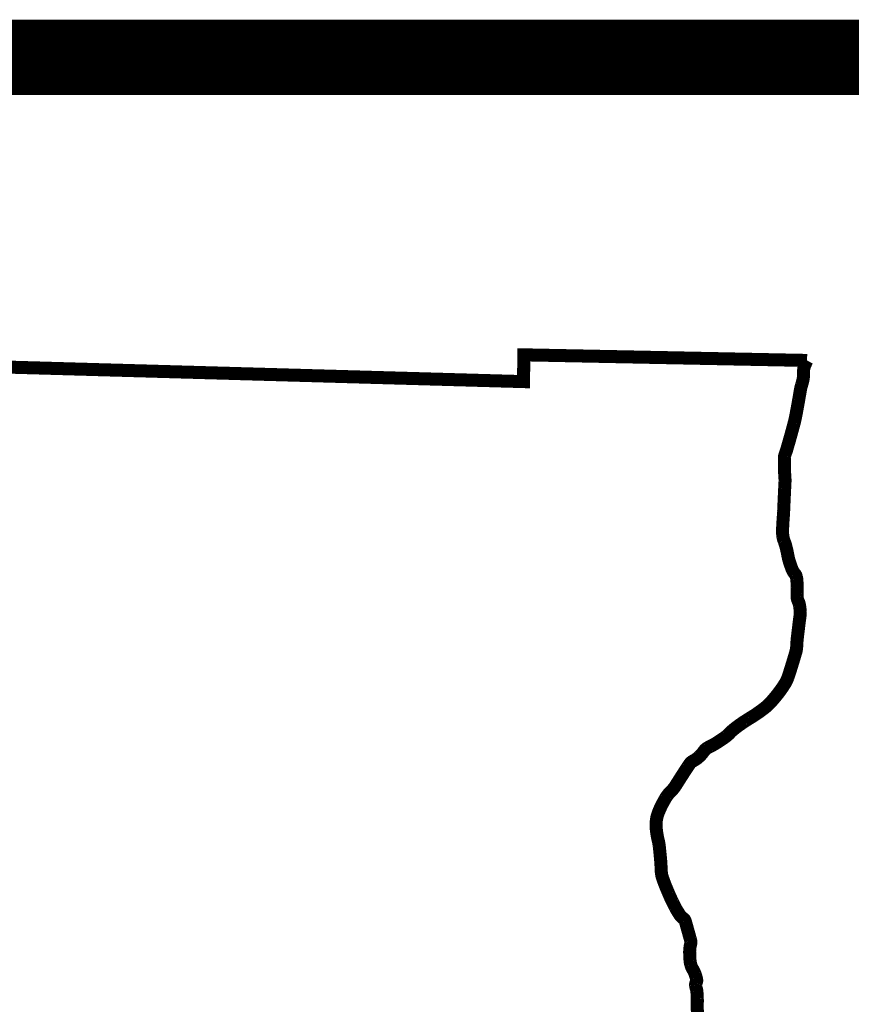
# Model space of a CAD drawing. Header units: feet. Extents: x 7.2 to 15.8, y 14.4 to 25.4.
# Tile 147 of 149: x 14.598 to 15.039, y 16.381 to 16.904. Entities that reach past the tile are written whole.
import ezdxf

# ---------------------------------------------------------------- set-up
doc = ezdxf.new("R2010")
doc.units = ezdxf.units.FT
doc.header["$MEASUREMENT"] = 0
doc.layers.add('BELMONT-BORDER', color=5, linetype='CONTINUOUS')
doc.layers.add('BORDER', color=7, linetype='CONTINUOUS')

msp = doc.modelspace()

# ---------------------------------------------------------------- linework, layer by layer
at = {"layer": 'BELMONT-BORDER', "color": 5, "const_width": 0.00691}
msp.add_lwpolyline([(13.77353, 15.80666), (13.78233, 16.74208), (14.04967, 16.74464), (14.04979, 16.73462), (14.86504, 16.7117), (14.86511, 16.72591), (15.0155, 16.72294)], dxfattribs=at)
msp.add_lwpolyline([(14.95741, 16.3763, -0.028804), (14.95722, 16.37909, -0.008123), (14.95723, 16.38162, 0.009336), (14.95724, 16.38416, 0.009851), (14.95719, 16.38547, 0.005039), (14.95702, 16.38805, 0.063836), (14.95668, 16.38975, -0.062086), (14.95631, 16.39149, -0.155581), (14.95663, 16.39285, 0.162501), (14.95691, 16.39416, 0.039146), (14.95671, 16.39521, 0.019266), (14.95607, 16.39728, 0.051338), (14.95479, 16.39996, -0.063951), (14.95382, 16.40213, -0.050097), (14.95339, 16.40438, -0.023551), (14.95317, 16.40924, -0.064423), (14.9537, 16.41327, 0.133949), (14.95369, 16.41525, 0.000137), (14.95345, 16.41613, 0.000035), (14.95249, 16.41956, 0.000059), (14.9511, 16.42452, 0.000313), (14.95084, 16.42544, 0.1759), (14.94987, 16.42679, -0.099608), (14.94786, 16.42885, -0.007684), (14.94619, 16.43153, -0.016767), (14.94548, 16.43279, -0.005872), (14.94418, 16.4354, -0.006046), (14.94297, 16.43796, -0.006159), (14.94216, 16.4398, -0.002978), (14.94055, 16.44363, -0.018533), (14.93871, 16.44857, -0.044957), (14.93822, 16.4507, -0.029655), (14.93801, 16.45343, 0.017705), (14.93775, 16.45803, 0.002412), (14.9373, 16.46275, 0.004295), (14.93701, 16.4654, 0.030338), (14.93654, 16.46803, -0.01961), (14.93573, 16.47206, -0.034839), (14.93536, 16.47616, -0.044435), (14.93557, 16.47939, -0.052647), (14.9365, 16.48285, -0.032742), (14.93891, 16.48807, -0.006896), (14.9404, 16.49072, -0.018536), (14.94101, 16.49168, -0.055063), (14.94333, 16.49438, 0.060634), (14.94542, 16.49686, 0.004094), (14.94679, 16.49901, -0.002517), (14.94901, 16.5025, -0.002667), (14.95205, 16.50718, -0.007271), (14.9532, 16.50887, -0.122024), (14.9549, 16.51035, 0.067961), (14.95819, 16.51265, 0.058401), (14.96058, 16.51543, -0.093443), (14.96219, 16.51707, -0.044105), (14.96419, 16.5182, 0.03269), (14.96691, 16.51967, 0.008987), (14.97105, 16.52237, 0.020323), (14.9728, 16.52368, 0.038931), (14.9746, 16.52537, -0.039161), (14.97639, 16.52705, -0.012183), (14.97925, 16.52924, -0.011703), (14.98234, 16.53137, -0.009097), (14.98483, 16.53295, 0.007942), (14.98769, 16.53475, 0.011581), (14.99, 16.53633, 0.008333), (14.99313, 16.53866, 0.040823), (14.99574, 16.54104, 0.022202), (14.99995, 16.54597, 0.028135), (15.00387, 16.55162, 0.055127), (15.00537, 16.55481, 0.005018), (15.00638, 16.55787, 0.003509), (15.00775, 16.56227, 0.002576), (15.00954, 16.56827, 0.021431), (15.00972, 16.569, 0.042111), (15.01, 16.57138, -0.02204), (15.01034, 16.57592, -0.000345), (15.01087, 16.58031, -0.000454), (15.01127, 16.58366, -0.003055), (15.01155, 16.58583, 0.003074), (15.01183, 16.588, 0.046227), (15.01188, 16.58951, 0.021537), (15.01153, 16.59275, 0.074331), (15.01076, 16.59528, -0.091163), (15.0102, 16.59737, -0.038585), (15.01019, 16.59944, 0.024519), (15.01026, 16.60271, 0.01373), (15.01005, 16.60665, 0.038329), (15.00983, 16.60805, 0.119853), (15.00891, 16.60984, -0.086595), (15.00749, 16.61222, -0.010577), (15.00635, 16.6154, -0.018129), (15.00579, 16.61729, -0.016431), (15.00517, 16.62009, 0.013009), (15.00442, 16.62363, 0.035361), (15.00329, 16.62716, -0.055809), (15.00267, 16.62943, -0.036436), (15.0025, 16.63159, -0.017567), (15.00261, 16.63608, -0.003901), (15.00291, 16.6404, 0.007515), (15.00304, 16.64264, 0.000808), (15.00324, 16.6471, -0.000521), (15.00344, 16.65155, -0.001751), (15.00361, 16.65506, 0.003697), (15.00378, 16.65857, 0.029137), (15.00375, 16.66047, -0.011245), (15.00349, 16.6654, -0.010117), (15.00344, 16.6711, -0.053041), (15.00357, 16.67218, -0.035791), (15.00403, 16.67372, 0.021189), (15.00489, 16.6763, 0.000995), (15.00631, 16.68124, 0.001659), (15.00714, 16.68421, 0.003277), (15.00867, 16.68984, 0.009095), (15.00916, 16.69189, 0.009058), (15.00959, 16.69399, 0.002443), (15.01101, 16.70179, 0.002868), (15.01148, 16.7045, -0.002647), (15.01194, 16.70722, -0.033092), (15.01258, 16.70985, 0.027125), (15.01341, 16.71305, 0.05683), (15.01355, 16.71473, -0.030831), (15.01365, 16.71784, -0.063579), (15.01411, 16.71988, -0.039453), (15.0155, 16.72294)], format="xyb", dxfattribs=at)
at = {"layer": 'BORDER', "const_width": 0.04}
msp.add_lwpolyline([(7.75, 16.88375), (15.25, 16.88375)], dxfattribs=at)

doc.saveas('drawing.dxf')
